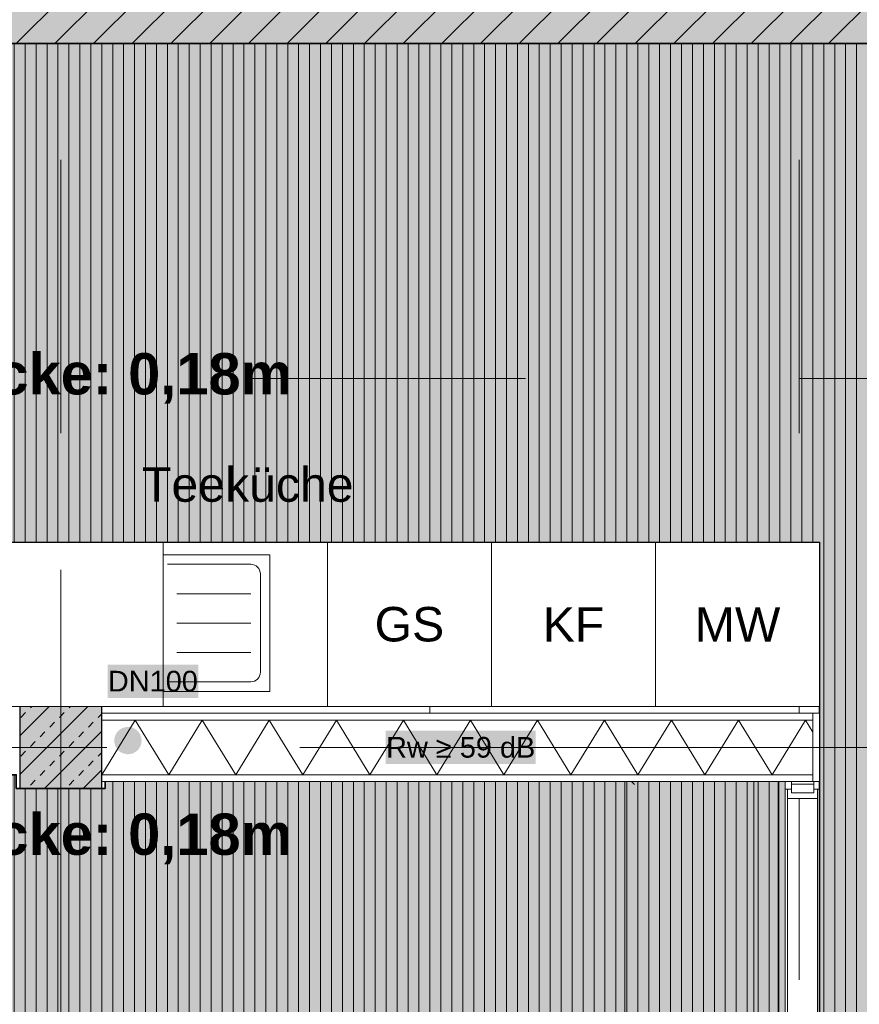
# Model space of a CAD drawing. Header units: metres. Extents: x -111 to 152, y -132 to 99.
# Tile 89 of 256: x -28.5 to -25.43, y -9.04 to -5.44. Entities that reach past the tile are written whole.
import ezdxf

# ---------------------------------------------------------------- set-up
doc = ezdxf.new("R2010")
doc.units = ezdxf.units.M
doc.header["$PDMODE"] = 1
doc.header["$PDSIZE"] = -2
doc.linetypes.add('Achsen 01', pattern=[5.291531, 3.175, -1.058062, 0.352704, -0.705764])
doc.linetypes.add('Raster 01', pattern=[2, 1, -1])
doc.layers.get('0').update_dxf_attribs({"lineweight": 25})
for name, color, linetype, lineweight, true_color in [('013_Beton und Stahlbetonarbeiten-000 Sichtbeton-341 tragende In', 5, 'Continuous', 5, 0x0000ff), ('013_Beton und Stahlbetonarbeiten-000 Sichtbeton-343 Innenstütze', 5, 'Continuous', 5, 0x0000ff), ('031_Metallbauarbeiten-350 Lamellendecke DS', 7, 'Continuous', 35, 0x666666), ('039_Trockenbauarbeiten-340 Dämmung', 7, 'Continuous', 9, 0xc0c0c0), ('AV1-Achsen', 1, 'Achsen 01', 18, 0xff0000), ('AV1-Einrichtung', 7, 'Continuous', 9, 0xa6a6a6), ('AV1-Raster', 7, 'Raster 01', 9, 0xa6a6a6)]:
    doc.layers.add(name, color=color, linetype=linetype, lineweight=lineweight, true_color=true_color)
for name, color, linetype, lineweight in [('013_Beton und Stahlbetonarbeiten-340 Innenstützen', 7, 'Continuous', 25), ('013_Beton und Stahlbetonarbeiten-340 Innenwände', 7, 'Continuous', 18), ('027_Tischlerarbeiten-340 Innentüren', 7, 'Continuous', 9), ('030_Sonnenschutzarbeiten-BLENDSCHUTZ', 7, 'Continuous', 5), ('039_Trockenbauarbeiten-340 Gipskarton', 7, 'Continuous', 9), ('_1.35m (3D)', 7, 'Continuous', 9), ('_EG (2D)', 7, 'Continuous', 9), ('_EG - DS (2D)', 7, 'Continuous', 9), ('_GRU (2D)', 7, 'Continuous', 9), ('AV1-Akustikvorgaben-Trennwände', 7, 'Continuous', 5), ('Bemaßung-Bemaßung', 7, 'Continuous', 9), ('Keine', 7, 'Continuous', 9)]:
    doc.layers.add(name, color=color, linetype=linetype, lineweight=lineweight)
doc.layers.get('0').freeze()
doc.styles.add('Arial', font='arial.ttf')
doc.styles.add('Arial (bold)', font='arialbd.ttf')
doc.dimstyles.new('COE 50', dxfattribs={"dimtxt": 126.090495, "dimasz": 0.001414, "dimexe": 0.001, "dimexo": 0.01, "dimgap": 0.001, "dimtad": 1, "dimdec": 3, "dimtxsty": 'Arial', "dimblk": 'VW_SLASH-3', "dimblk1": 'VW_SLASH-3', "dimblk2": 'VW_SLASH-3', "dimcen": 0, "dimadec": 3, "dimazin": 0, "dimtfac": 0.8, "dimtdec": 3, "dimtix": 1, "dimtmove": 0, "dimatfit": 0, "dimldrblk": 'VW_SLASH-2', "dimfxl": 0.002, "dimfxlon": 1, "dimfrac": 2, "dimtolj": 1, "dimarcsym": 0})
pattern_1 = [(90, (0, 0), (0.04, 0), [])]
pattern_2 = [(45, (0, 0), (0.07071068, -0.07071068), [0.025, -0.025])]
pattern_3 = [(-135, (0.03106, -0.03313), (0.07071068, -0.07071068), [])]

# ---------------------------------------------------------------- blocks, each defined once
blk = doc.blocks.new('Group-2')
at = {"layer": 'AV1-Raster'}
for p, q in [((-28.35, -22.95), (-28.35, 1.35)), ((-27, -22.95), (-27, 1.35)), ((-25.65, -22.95), (-25.65, 1.35)), ((1.35, -6.75), (-40.5, -6.75)), ((1.35, -8.1), (-40.5, -8.1))]:
    blk.add_line(p, q, dxfattribs=at)
blk = doc.blocks.new('1.35m (3D)')
at = {"layer": 'AV1-Raster', "color": 7}
blk.add_blockref('Group-2', (0, 0), dxfattribs=at)
blk = doc.blocks.new('VW_SLASH-3')
at = {"color": 0, "linetype": 'ByBlock', "lineweight": -2, "transparency": 16777216}
blk.add_line((0, 0), (-1, 0), dxfattribs=at)
at = {"color": 0, "linetype": 'Continuous', "lineweight": 15, "transparency": 16777216, "flags": 128}
blk.add_lwpolyline([(0.5, 0.5), (-0.5, -0.5)], dxfattribs=at)
blk = doc.blocks.new('*D47')
at = {"layer": '030_Sonnenschutzarbeiten-BLENDSCHUTZ', "color": 0, "lineweight": -2}
for p, q in [((-26.1868, -8.2), (-26.3368, -8.2)), ((-26.2868, -10.7293), (-26.2868, -8.2707)), ((-26.1868, -10.8), (-26.3368, -10.8))]:
    blk.add_line(p, q, dxfattribs=at)
at = {"layer": 'Defpoints', "color": 0}
for p in [(-26.2868, -8.2), (-26.04, -8.2), (-26.04, -10.8)]:
    blk.add_point(p, dxfattribs=at)
at = {"layer": '030_Sonnenschutzarbeiten-BLENDSCHUTZ', "color": 0, "lineweight": -2, "xscale": 0.070693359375, "yscale": 0.070693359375, "zscale": 0.070693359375}
for p, rotation in [((-26.2868, -8.2), 90), ((-26.2868, -10.8), 270)]:
    blk.add_blockref('VW_SLASH-3', p, dxfattribs=dict(at, rotation=rotation))
at = {"layer": '030_Sonnenschutzarbeiten-BLENDSCHUTZ', "color": 0, "lineweight": 13, "insert": (-26.3974, -9.5), "char_height": 0.10087, "attachment_point": 5, "rotation": 90, "style": 'Arial'}
blk.add_mtext('\\A1;2,60', dxfattribs=at)
blk = doc.blocks.new('VW_SLASH-2')
at = {"color": 0, "linetype": 'ByBlock', "lineweight": -2, "transparency": 16777216}
blk.add_line((0, 0), (-1, 0), dxfattribs=at)
at = {"color": 0, "linetype": 'Continuous', "lineweight": 15, "transparency": 16777216, "flags": 128}
blk.add_lwpolyline([(0.5, 0.5), (-0.5, -0.5)], dxfattribs=at)
blk = doc.blocks.new('Group-46')
at = {"color": 255, "linetype": 'Continuous', "lineweight": 5}
blk.add_wipeout([(-28.2, -8), (-25.6, -8), (-25.6, -8.2), (-28.2, -8.2)], dxfattribs=at).dxf.layer = '039_Trockenbauarbeiten-340 Dämmung'
blk = doc.blocks.new('Group-47')
at = {"layer": '039_Trockenbauarbeiten-340 Dämmung', "transparency": 33554687, "flags": 128}
blk.add_lwpolyline([(-28.2, -8.2), (-28.0775, -8), (-27.9549, -8.2), (-27.8324, -8), (-27.7098, -8.2), (-27.5873, -8), (-27.4648, -8.2), (-27.3422, -8), (-27.2197, -8.2), (-27.0971, -8), (-26.9746, -8.2), (-26.8521, -8), (-26.7295, -8.2), (-26.607, -8), (-26.4844, -8.2), (-26.3619, -8), (-26.2394, -8.2), (-26.1168, -8), (-25.9943, -8.2), (-25.8717, -8), (-25.7492, -8.2), (-25.6267, -8), (-25.6, -8.0435)], dxfattribs=at)
blk = doc.blocks.new('Group-48')
at = {"layer": '039_Trockenbauarbeiten-340 Dämmung'}
blk.add_blockref('Group-46', (0, 0), dxfattribs=at)
at = {"layer": '039_Trockenbauarbeiten-340 Dämmung', "transparency": 33554687}
blk.add_blockref('Group-47', (0, 0), dxfattribs=at)
blk = doc.blocks.new('*D534')
at = {"layer": 'Bemaßung-Bemaßung', "color": 0, "lineweight": -2}
for p, q in [((-40.325, -5.2043), (-40.325, -5.1336)), ((-40.225, -5.275), (-40.375, -5.275)), ((-40.325, -5.525), (-40.325, -5.275)), ((-40.225, -5.525), (-40.375, -5.525)), ((-40.325, -5.5957), (-40.325, -5.6664))]:
    blk.add_line(p, q, dxfattribs=at)
at = {"layer": 'Defpoints', "color": 0}
for p in [(-40.325, -5.275), (-28.35, -5.275), (-28.35, -5.525)]:
    blk.add_point(p, dxfattribs=at)
at = {"layer": 'Bemaßung-Bemaßung', "color": 0, "lineweight": -2, "xscale": 0.070693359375, "yscale": 0.070693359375, "zscale": 0.070693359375}
for p, rotation in [((-40.325, -5.275), 270), ((-40.325, -5.525), 90)]:
    blk.add_blockref('VW_SLASH-3', p, dxfattribs=dict(at, rotation=rotation))
at = {"layer": 'Bemaßung-Bemaßung', "color": 0, "insert": (-40.4394, -5.4), "char_height": 0.12609, "attachment_point": 5, "rotation": 90, "style": 'Arial'}
blk.add_mtext('\\A1;25', dxfattribs=at)
blk = doc.blocks.new('*D535')
at = {"layer": 'Bemaßung-Bemaßung', "color": 0, "lineweight": -2}
for p, q in [((-40.225, -5.525), (-40.375, -5.525)), ((-40.325, -7.8793), (-40.325, -5.5957)), ((-40.225, -7.95), (-40.375, -7.95))]:
    blk.add_line(p, q, dxfattribs=at)
at = {"layer": 'Defpoints', "color": 0}
for p in [(-40.325, -5.525), (-28.35, -5.525), (-30.775, -7.95)]:
    blk.add_point(p, dxfattribs=at)
at = {"layer": 'Bemaßung-Bemaßung', "color": 0, "lineweight": -2, "xscale": 0.070693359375, "yscale": 0.070693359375, "zscale": 0.070693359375}
for p, rotation in [((-40.325, -5.525), 90), ((-40.325, -7.95), 270)]:
    blk.add_blockref('VW_SLASH-3', p, dxfattribs=dict(at, rotation=rotation))
at = {"layer": 'Bemaßung-Bemaßung', "color": 0, "insert": (-40.4717, -6.7375), "char_height": 0.12609, "attachment_point": 5, "rotation": 90, "style": 'Arial'}
blk.add_mtext('\\A1;2,42\\S5^ ;', dxfattribs=at)
blk = doc.blocks.new('Group-638')
at = {"color": 255, "transparency": 33554559}
blk.add_wipeout([(-27.585, -7.895), (-28.365, -7.895), (-28.365, -7.395), (-27.585, -7.395)], dxfattribs=at).dxf.layer = 'AV1-Einrichtung'
at = {"layer": 'AV1-Einrichtung', "color": 254, "flags": 128}
blk.add_lwpolyline([(-27.585, -7.895), (-28.365, -7.895), (-28.365, -7.395), (-27.585, -7.395)], close=True, dxfattribs=at)
at = {"color": 255, "transparency": 33554559}
for points in [[(-28.33, -7.825), (-28.33, -7.465), (-28.3293, -7.4582), (-28.3273, -7.4516), (-28.3241, -7.4456), (-28.3197, -7.4403), (-28.3144, -7.4359), (-28.3084, -7.4327), (-28.3018, -7.4307), (-28.295, -7.43), (-28.1625, -7.43), (-28.03, -7.43), (-28.0232, -7.4307), (-28.0166, -7.4327), (-28.0106, -7.4359), (-28.0053, -7.4403), (-28.0009, -7.4456), (-27.9977, -7.4516), (-27.9957, -7.4582), (-27.995, -7.465), (-27.995, -7.645), (-27.995, -7.825), (-27.9957, -7.8318), (-27.9977, -7.8384), (-28.0009, -7.8444), (-28.0053, -7.8497), (-28.0106, -7.8541), (-28.0166, -7.8573), (-28.0232, -7.8593), (-28.03, -7.86), (-28.1625, -7.86), (-28.295, -7.86), (-28.3018, -7.8593), (-28.3084, -7.8573), (-28.3144, -7.8541), (-28.3197, -7.8497), (-28.3241, -7.8444), (-28.3273, -7.8384), (-28.3293, -7.8318)], [(-27.96, -7.43), (-27.655, -7.43), (-27.6482, -7.4307), (-27.6416, -7.4327), (-27.6356, -7.4359), (-27.6303, -7.4403), (-27.6259, -7.4456), (-27.6227, -7.4516), (-27.6207, -7.4582), (-27.62, -7.465), (-27.62, -7.825), (-27.6207, -7.8318), (-27.6227, -7.8384), (-27.6259, -7.8444), (-27.6303, -7.8497), (-27.6356, -7.8541), (-27.6416, -7.8573), (-27.6482, -7.8593), (-27.655, -7.86), (-27.96, -7.86)]]:
    blk.add_wipeout(points, dxfattribs=at).dxf.layer = 'AV1-Einrichtung'
at = {"layer": 'AV1-Einrichtung', "color": 254}
for p, q in [((-27.925, -7.5375), (-27.655, -7.5375)), ((-27.925, -7.645), (-27.655, -7.645)), ((-27.925, -7.7525), (-27.655, -7.7525))]:
    blk.add_line(p, q, dxfattribs=at)
at = {"layer": 'AV1-Einrichtung', "color": 254, "flags": 128}
blk.add_lwpolyline([(-28.33, -7.825), (-28.33, -7.465, -0.414214), (-28.295, -7.43), (-28.03, -7.43, -0.414214), (-27.995, -7.465), (-27.995, -7.825, -0.414214), (-28.03, -7.86), (-28.295, -7.86, -0.414214), (-28.33, -7.825)], format="xyb", close=True, dxfattribs=at)
blk.add_lwpolyline([(-27.96, -7.43), (-27.655, -7.43, -0.414214), (-27.62, -7.465), (-27.62, -7.825, -0.414214), (-27.655, -7.86), (-27.96, -7.86)], format="xyb", dxfattribs=at)
at = {"color": 255, "transparency": 33554559}
blk.add_wipeout([(-28.095, -7.61), (-28.0703, -7.6203), (-28.06, -7.645), (-28.0703, -7.6697), (-28.095, -7.68), (-28.1197, -7.6697), (-28.13, -7.645), (-28.1197, -7.6203)], dxfattribs=at).dxf.layer = 'AV1-Einrichtung'
at = {"layer": 'AV1-Einrichtung', "color": 254}
blk.add_circle((-28.095, -7.645), 0.035, dxfattribs=at)
blk = doc.blocks.new('Group-650')
at = {"color": 255, "linetype": 'Continuous', "lineweight": 5, "transparency": 33554687}
blk.add_wipeout([(-25.6925, -8.2523), (-25.5825, -8.2523), (-25.5825, -8.2873), (-25.6925, -8.2873)], dxfattribs=at).dxf.layer = '027_Tischlerarbeiten-340 Innentüren'
at = {"layer": '027_Tischlerarbeiten-340 Innentüren', "color": 7, "linetype": 'Continuous', "lineweight": 5, "transparency": 33554687, "flags": 128}
blk.add_lwpolyline([(-25.6925, -8.2523), (-25.5825, -8.2523), (-25.5825, -8.2873), (-25.6925, -8.2873)], close=True, dxfattribs=at)
at = {"color": 255, "linetype": 'Continuous', "lineweight": 5, "transparency": 33554687}
for points in [[(-25.7005, -8.2523), (-25.6925, -8.2523), (-25.6925, -9.5227), (-25.7005, -9.5227)], [(-25.5825, -8.2523), (-25.5765, -8.2523), (-25.5765, -9.5227), (-25.5825, -9.5227)]]:
    blk.add_wipeout(points, dxfattribs=at).dxf.layer = '027_Tischlerarbeiten-340 Innentüren'
at = {"layer": '027_Tischlerarbeiten-340 Innentüren', "color": 7, "linetype": 'Continuous', "lineweight": 5, "transparency": 33554687, "flags": 128}
for points in [[(-25.7005, -8.2523), (-25.6925, -8.2523), (-25.6925, -9.5227), (-25.7005, -9.5227)], [(-25.5825, -8.2523), (-25.5765, -8.2523), (-25.5765, -9.5227), (-25.5825, -9.5227)]]:
    blk.add_lwpolyline(points, close=True, dxfattribs=at)
at = {"color": 255, "linetype": 'Continuous', "lineweight": 13, "transparency": 33554687}
blk.add_wipeout([(-25.6785, -8.234), (-25.5965, -8.234), (-25.5965, -8.266), (-25.6785, -8.266)], dxfattribs=at).dxf.layer = '027_Tischlerarbeiten-340 Innentüren'
at = {"layer": '027_Tischlerarbeiten-340 Innentüren', "color": 7, "linetype": 'Continuous', "lineweight": 13, "transparency": 33554687, "flags": 128}
blk.add_lwpolyline([(-25.6785, -8.234), (-25.5965, -8.234), (-25.5965, -8.266), (-25.6785, -8.266)], close=True, dxfattribs=at)
at = {"color": 255, "linetype": 'Continuous', "lineweight": 13, "transparency": 33554687}
blk.add_wipeout([(-25.6785, -8.225), (-25.5965, -8.225), (-25.5965, -8.234), (-25.6785, -8.234)], dxfattribs=at).dxf.layer = '027_Tischlerarbeiten-340 Innentüren'
at = {"layer": '027_Tischlerarbeiten-340 Innentüren', "color": 7, "linetype": 'Continuous', "lineweight": 13, "transparency": 33554687, "flags": 128}
blk.add_lwpolyline([(-25.6785, -8.225), (-25.5965, -8.225), (-25.5965, -8.234), (-25.6785, -8.234)], close=True, dxfattribs=at)
blk = doc.blocks.new('Group-652')
at = {"layer": '027_Tischlerarbeiten-340 Innentüren', "color": 7, "transparency": 33554687}
blk.add_blockref('Group-650', (0, 0), dxfattribs=at)
blk = doc.blocks.new('Group-714')
at = {"layer": 'AV1-Achsen'}
blk.add_line((-28.35, -26.5), (-28.35, 4.9), dxfattribs=at)
blk = doc.blocks.new('Group-722')
at = {"layer": 'AV1-Achsen'}
blk.add_line((-43.35, -8.1), (4.2, -8.1), dxfattribs=at)
blk = doc.blocks.new('GRU (2D)')
at = {"layer": 'AV1-Achsen', "color": 7}
for name in ['Group-714', 'Group-722']:
    blk.add_blockref(name, (0, 0), dxfattribs=at)
blk = doc.blocks.new('EG - DS (2D)')
at = {"layer": '030_Sonnenschutzarbeiten-BLENDSCHUTZ', "linetype": 'Continuous', "lineweight": 0, "transparency": 33554610}
blk.add_hatch(color=220, dxfattribs=at).paths.add_polyline_path([(-25.8155, -8.2), (-25.7005, -8.2), (-25.7005, -10.8), (-25.8155, -10.8)])
at = {"layer": '031_Metallbauarbeiten-350 Lamellendecke DS', "linetype": 'Continuous', "lineweight": 0, "transparency": 33554508}
h = blk.add_hatch(color=254, dxfattribs=at)
h.paths.add_polyline_path([(-5.55, -5.525), (-31.125, -5.525), (-31.125, -7.35), (-25.575, -7.35), (-25.575, -13.625), (-23.075, -13.625), (-23.075, -7.975), (-16.075, -7.975), (-16.075, -13.625), (-23.075, -13.625), (-23.075, -16.075), (-16.075, -16.075), (-16.075, -16.05), (-5.55, -16.05)])
h.paths.add_polyline_path([(-8.0229, -7.95), (-8.0229, -13.65), (-13.575, -13.65), (-13.575, -7.95)])
at = {"layer": '031_Metallbauarbeiten-350 Lamellendecke DS', "linetype": 'Continuous', "lineweight": 9, "transparency": 33554508}
h = blk.add_hatch(dxfattribs=at)
h.set_pattern_fill('Lamellendecke', color=252, style=0, pattern_type=2)
h.set_pattern_definition(pattern_1)
h.paths.add_polyline_path([(-5.55, -5.525), (-31.125, -5.525), (-31.125, -7.35), (-25.575, -7.35), (-25.575, -13.625), (-23.075, -13.625), (-23.075, -7.975), (-16.075, -7.975), (-16.075, -13.625), (-23.075, -13.625), (-23.075, -16.075), (-16.075, -16.075), (-16.075, -16.05), (-5.55, -16.05)])
h.paths.add_polyline_path([(-8.0229, -7.95), (-8.0229, -13.65), (-13.575, -13.65), (-13.575, -7.95)])
at = {"layer": '031_Metallbauarbeiten-350 Lamellendecke DS', "linetype": 'Continuous', "lineweight": 0, "transparency": 33554508}
blk.add_hatch(color=254, dxfattribs=at).paths.add_polyline_path([(-28.5124, -8.25), (-28.1876, -8.25), (-28.1876, -8.2), (-25.725, -8.2), (-25.725, -13.4), (-28.1876, -13.4), (-28.1876, -13.3452), (-28.5124, -13.3452), (-28.5124, -13.4), (-30.911, -13.4), (-30.911, -8.2), (-28.5124, -8.2)])
at = {"layer": '031_Metallbauarbeiten-350 Lamellendecke DS', "linetype": 'Continuous', "lineweight": 9, "transparency": 33554508}
h = blk.add_hatch(dxfattribs=at)
h.set_pattern_fill('Lamellendecke', color=252, style=0, pattern_type=2)
h.set_pattern_definition(pattern_1)
h.paths.add_polyline_path([(-28.5124, -8.25), (-28.1876, -8.25), (-28.1876, -8.2), (-25.725, -8.2), (-25.725, -13.4), (-28.1876, -13.4), (-28.1876, -13.3452), (-28.5124, -13.3452), (-28.5124, -13.4), (-30.911, -13.4), (-30.911, -8.2), (-28.5124, -8.2)])
at = {"layer": '030_Sonnenschutzarbeiten-BLENDSCHUTZ', "color": 6, "lineweight": 13, "flags": 128}
blk.add_lwpolyline([(-25.8155, -8.2), (-25.7005, -8.2), (-25.7005, -10.8), (-25.8155, -10.8)], close=True, dxfattribs=at)
at = {"layer": '031_Metallbauarbeiten-350 Lamellendecke DS', "flags": 128}
for points in [[(-5.55, -5.525), (-31.125, -5.525), (-31.125, -7.35), (-25.575, -7.35), (-25.575, -13.625), (-23.075, -13.625), (-23.075, -7.975), (-16.075, -7.975), (-16.075, -13.625), (-23.075, -13.625), (-23.075, -16.075), (-16.075, -16.075), (-16.075, -16.05), (-5.55, -16.05)], [(-28.5124, -8.25), (-28.1876, -8.25), (-28.1876, -8.2), (-25.725, -8.2), (-25.725, -13.4), (-28.1876, -13.4), (-28.1876, -13.3452), (-28.5124, -13.3452), (-28.5124, -13.4), (-30.911, -13.4), (-30.911, -8.2), (-28.5124, -8.2)]]:
    blk.add_lwpolyline(points, close=True, dxfattribs=at)
at = {"layer": '031_Metallbauarbeiten-350 Lamellendecke DS', "char_height": 0.151309, "attachment_point": 5, "line_spacing_factor": 0.969122, "style": 'Arial (bold)'}
for insert in [(-28.35, -6.75), (-28.35, -8.4344)]:
    blk.add_mtext('LH Decke: 0,18m', dxfattribs=dict(at, insert=insert))
at = {"layer": '030_Sonnenschutzarbeiten-BLENDSCHUTZ', "color": 7, "lineweight": 13}
dim = blk.add_linear_dim(base=(-26.2868, -8.2), p1=(-26.04, -10.8), p2=(-26.04, -8.2), angle=270, text='2,60', dimstyle='COE 50', override={"dimtxt": 0.100872, "dimasz": 0.070693, "dimexe": 0.05, "dimgap": 0.05, "dimdec": 2, "dimpost": '<>', "dimtxsty": 'Arial', "dimtmove": 2, "dimfxl": 0.1}, dxfattribs=at)
dim.commit()
dim.dimension.update_dxf_attribs({"geometry": '*D47', "text_midpoint": (-26.3974, -9.5)})
blk = doc.blocks.new('EG (2D)')
at = {"layer": '013_Beton und Stahlbetonarbeiten-340 Innenwände', "linetype": 'Continuous', "lineweight": 0, "true_color": 0xc0c0c0}
blk.add_hatch(color=9, dxfattribs=at).paths.add_polyline_path([(-39.025, -5.275), (-39.025, -5.525), (-22.825, -5.525), (-22.825, -5.275)])
at = {"layer": '013_Beton und Stahlbetonarbeiten-340 Innenwände', "linetype": 'Continuous', "lineweight": 13}
h = blk.add_hatch(dxfattribs=at)
h.set_pattern_fill('Stahlbeton', color=251, style=0, pattern_type=2)
h.set_pattern_definition(pattern_2)
h.paths.add_polyline_path([(-39.025, -5.275), (-39.025, -5.525), (-22.825, -5.525), (-22.825, -5.275)])
h = blk.add_hatch(dxfattribs=at)
h.set_pattern_fill('Stahlbeton-1', color=251, style=0, pattern_type=2)
h.set_pattern_definition(pattern_3)
h.paths.add_polyline_path([(-39.025, -5.275), (-39.025, -5.525), (-22.825, -5.525), (-22.825, -5.275)])
at = {"layer": '013_Beton und Stahlbetonarbeiten-000 Sichtbeton-341 tragende In', "color": 30}
blk.add_solid([(-39.025, -5.475), (-22.875, -5.475), (-39.025, -5.525), (-22.825, -5.525)], dxfattribs=at)
at = {"layer": '013_Beton und Stahlbetonarbeiten-340 Innenwände', "flags": 128}
blk.add_lwpolyline([(-39.025, -5.275), (-39.025, -5.525), (-22.825, -5.525), (-22.825, -5.275)], close=True, dxfattribs=at)
at = {"layer": 'AV1-Einrichtung', "insert": (-27.666, -7.139), "char_height": 0.12609, "attachment_point": 5, "line_spacing_factor": 0.969122, "style": 'Arial'}
blk.add_mtext('Teeküche', dxfattribs=at)
at = {"layer": 'Bemaßung-Bemaßung'}
for base, p1, p2, text, picture, middle in [((-40.325, -5.275), (-28.35, -5.525), (-28.35, -5.275), '25', '*D534', (-40.4394, -5.4)), ((-40.325, -5.525), (-30.775, -7.95), (-28.35, -5.525), '2,42\\S5^ ;', '*D535', (-40.4717, -6.7375))]:
    dim = blk.add_linear_dim(base=base, p1=p1, p2=p2, angle=270, text=text, dimstyle='COE 50', override={"dimtxt": 0.12609, "dimasz": 0.070693, "dimexe": 0.05, "dimgap": 0.05, "dimpost": '<>', "dimtxsty": 'Arial', "dimtmove": 2, "dimfxl": 0.1}, dxfattribs=at)
    dim.commit()
    dim.dimension.update_dxf_attribs({"geometry": picture, "text_midpoint": middle})
at = {"color": 255}
blk.add_wipeout([(-28.2, -8), (-25.75, -8), (-25.75, -8.2), (-28.2, -8.2)], dxfattribs=at).dxf.layer = '039_Trockenbauarbeiten-340 Dämmung'
at = {"color": 255, "transparency": 33554559}
blk.add_wipeout([(-26.175, -7.35), (-25.575, -7.35), (-25.575, -7.95), (-26.175, -7.95)], dxfattribs=at).dxf.layer = 'AV1-Einrichtung'
at = {"layer": '039_Trockenbauarbeiten-340 Dämmung', "flags": 128}
blk.add_lwpolyline([(-28.2, -8), (-25.75, -8), (-25.75, -8.2), (-28.2, -8.2)], close=True, dxfattribs=at)
at = {"layer": 'AV1-Einrichtung', "flags": 128}
blk.add_lwpolyline([(-26.175, -7.35), (-25.575, -7.35), (-25.575, -7.95), (-26.175, -7.95)], close=True, dxfattribs=at)
at = {"layer": 'AV1-Einrichtung', "insert": (-25.875, -7.65), "char_height": 0.12609, "attachment_point": 5, "line_spacing_factor": 0.969122, "style": 'Arial'}
blk.add_mtext('MW', dxfattribs=at)
at = {"layer": '039_Trockenbauarbeiten-340 Dämmung', "color": 7, "transparency": 33554687}
blk.add_blockref('Group-48', (0, 0), dxfattribs=at)
at = {"color": 255, "transparency": 33554559}
blk.add_wipeout([(-26.775, -7.35), (-26.175, -7.35), (-26.175, -7.95), (-26.775, -7.95)], dxfattribs=at).dxf.layer = 'AV1-Einrichtung'
at = {"layer": '013_Beton und Stahlbetonarbeiten-340 Innenstützen', "linetype": 'Continuous', "lineweight": 0, "true_color": 0xc0c0c0}
blk.add_hatch(color=9, dxfattribs=at).paths.add_polyline_path([(-28.2, -7.95), (-28.5, -7.95), (-28.5, -8.25), (-28.2, -8.25)])
at = {"layer": '013_Beton und Stahlbetonarbeiten-340 Innenstützen', "linetype": 'Continuous', "lineweight": 13}
h = blk.add_hatch(dxfattribs=at)
h.set_pattern_fill('Stahlbeton', color=251, style=0, pattern_type=2)
h.set_pattern_definition(pattern_2)
h.paths.add_polyline_path([(-28.2, -7.95), (-28.5, -7.95), (-28.5, -8.25), (-28.2, -8.25)])
h = blk.add_hatch(dxfattribs=at)
h.set_pattern_fill('Stahlbeton-1', color=251, style=0, pattern_type=2)
h.set_pattern_definition(pattern_3)
h.paths.add_polyline_path([(-28.2, -7.95), (-28.5, -7.95), (-28.5, -8.25), (-28.2, -8.25)])
at = {"layer": 'Keine', "linetype": 'Continuous', "lineweight": 0, "transparency": 33554687}
h = blk.add_hatch(color=140, dxfattribs=at)
edge = h.paths.add_edge_path()
edge.add_arc((-28.1043, -8.075), 0.05, 0, 360, ccw=False)
at = {"layer": '013_Beton und Stahlbetonarbeiten-340 Innenstützen', "flags": 128}
blk.add_lwpolyline([(-28.2, -7.95), (-28.5, -7.95), (-28.5, -8.25), (-28.2, -8.25)], close=True, dxfattribs=at)
at = {"layer": 'AV1-Akustikvorgaben-Trennwände', "color": 7}
blk.add_solid([(-27.1617, -8.1609), (-26.6133, -8.1609), (-27.1617, -8.0391), (-26.6133, -8.0391)], dxfattribs=at)
blk.add_solid([(-27.1617, -8.1609), (-26.6133, -8.1609), (-27.1617, -8.0391), (-26.6133, -8.0391)], dxfattribs=at)
at = {"layer": 'AV1-Einrichtung', "flags": 128}
blk.add_lwpolyline([(-26.775, -7.35), (-26.175, -7.35), (-26.175, -7.95), (-26.775, -7.95)], close=True, dxfattribs=at)
at = {"layer": 'AV1-Akustikvorgaben-Trennwände', "insert": (-26.8875, -8.1), "char_height": 0.07565, "attachment_point": 5, "line_spacing_factor": 0.971931, "style": 'Arial'}
blk.add_mtext('Rw ≥ 59 dB', dxfattribs=at)
at = {"layer": 'AV1-Einrichtung', "insert": (-26.475, -7.65), "char_height": 0.12609, "attachment_point": 5, "line_spacing_factor": 0.969122, "style": 'Arial'}
blk.add_mtext('KF', dxfattribs=at)
at = {"color": 255}
blk.add_wipeout([(-28.2, -7.975), (-25.575, -7.975), (-25.575, -8), (-28.2, -8)], dxfattribs=at).dxf.layer = '039_Trockenbauarbeiten-340 Gipskarton'
at = {"color": 255, "transparency": 33554559}
blk.add_wipeout([(-27.375, -7.35), (-26.775, -7.35), (-26.775, -7.95), (-27.375, -7.95)], dxfattribs=at).dxf.layer = 'AV1-Einrichtung'
at = {"layer": '013_Beton und Stahlbetonarbeiten-000 Sichtbeton-343 Innenstütze', "linetype": 'Continuous', "lineweight": 0}
h = blk.add_hatch(color=30, dxfattribs=at)
h.paths.add_polyline_path([(-28.5, -8.25), (-28.5, -7.95), (-28.2, -7.95), (-28.2, -8.25)])
h.paths.add_polyline_path([(-28.45, -8.2), (-28.25, -8.2), (-28.25, -8), (-28.45, -8)])
at = {"layer": '039_Trockenbauarbeiten-340 Gipskarton', "flags": 128}
blk.add_lwpolyline([(-28.2, -7.975), (-25.575, -7.975), (-25.575, -8), (-28.2, -8)], close=True, dxfattribs=at)
at = {"layer": 'AV1-Einrichtung', "flags": 128}
blk.add_lwpolyline([(-27.375, -7.35), (-26.775, -7.35), (-26.775, -7.95), (-27.375, -7.95)], close=True, dxfattribs=at)
at = {"layer": 'AV1-Einrichtung', "insert": (-27.075, -7.65), "char_height": 0.12609, "attachment_point": 5, "line_spacing_factor": 0.969122, "style": 'Arial'}
blk.add_mtext('GS', dxfattribs=at)
at = {"color": 255}
blk.add_wipeout([(-25.6, -8.2), (-25.6, -8.225), (-28.2, -8.225), (-28.2, -8.2)], dxfattribs=at).dxf.layer = '039_Trockenbauarbeiten-340 Gipskarton'
at = {"color": 255, "transparency": 33554559}
blk.add_wipeout([(-27.975, -7.35), (-27.375, -7.35), (-27.375, -7.95), (-27.975, -7.95)], dxfattribs=at).dxf.layer = 'AV1-Einrichtung'
at = {"layer": '039_Trockenbauarbeiten-340 Gipskarton', "flags": 128}
blk.add_lwpolyline([(-25.6, -8.2), (-25.6, -8.225), (-28.2, -8.225), (-28.2, -8.2)], close=True, dxfattribs=at)
at = {"layer": 'AV1-Einrichtung', "flags": 128}
blk.add_lwpolyline([(-27.975, -7.35), (-27.375, -7.35), (-27.375, -7.95), (-27.975, -7.95)], close=True, dxfattribs=at)
at = {"layer": 'AV1-Einrichtung', "color": 7}
blk.add_blockref('Group-638', (0, 0), dxfattribs=at)
at = {"color": 255}
blk.add_wipeout([(-25.6, -7.975), (-25.575, -7.975), (-25.575, -8.225), (-25.6, -8.225)], dxfattribs=at).dxf.layer = '039_Trockenbauarbeiten-340 Gipskarton'
at = {"layer": '039_Trockenbauarbeiten-340 Gipskarton', "flags": 128}
blk.add_lwpolyline([(-25.6, -7.975), (-25.575, -7.975), (-25.575, -8.225), (-25.6, -8.225)], close=True, dxfattribs=at)
at = {"color": 255, "transparency": 33554559}
blk.add_wipeout([(-28.575, -7.35), (-27.975, -7.35), (-27.975, -7.95), (-28.575, -7.95)], dxfattribs=at).dxf.layer = 'AV1-Einrichtung'
at = {"layer": 'AV1-Einrichtung', "flags": 128}
blk.add_lwpolyline([(-28.575, -7.35), (-27.975, -7.35), (-27.975, -7.95), (-28.575, -7.95)], close=True, dxfattribs=at)
at = {"layer": 'Keine', "color": 140, "transparency": 33554687}
blk.add_solid([(-28.1789, -7.9189), (-27.8474, -7.9189), (-28.1789, -7.7971), (-27.8474, -7.7971)], dxfattribs=at)
blk.add_solid([(-28.1789, -7.9189), (-27.8474, -7.9189), (-28.1789, -7.7971), (-27.8474, -7.7971)], dxfattribs=at)
at = {"layer": '027_Tischlerarbeiten-340 Innentüren', "color": 7, "transparency": 33554687}
blk.add_blockref('Group-652', (0, 0), dxfattribs=at)
at = {"layer": 'Keine', "insert": (-28.0131, -7.858), "char_height": 0.07565, "attachment_point": 5, "line_spacing_factor": 0.971931, "style": 'Arial'}
blk.add_mtext('DN100', dxfattribs=at)

msp = doc.modelspace()

# ---------------------------------------------------------------- block references
at = {"layer": '_1.35m (3D)'}
msp.add_blockref('1.35m (3D)', (0, 0), dxfattribs=at)

# ---------------------------------------------------------------- next in the draw order: block references
at = {"layer": '_EG - DS (2D)'}
msp.add_blockref('EG - DS (2D)', (0, 0), dxfattribs=at)

# ---------------------------------------------------------------- next in the draw order: block references
at = {"layer": '_EG (2D)'}
msp.add_blockref('EG (2D)', (0, 0), dxfattribs=at)

# ---------------------------------------------------------------- next in the draw order: block references
at = {"layer": '_GRU (2D)'}
msp.add_blockref('GRU (2D)', (0, 0), dxfattribs=at)

doc.saveas('drawing.dxf')
